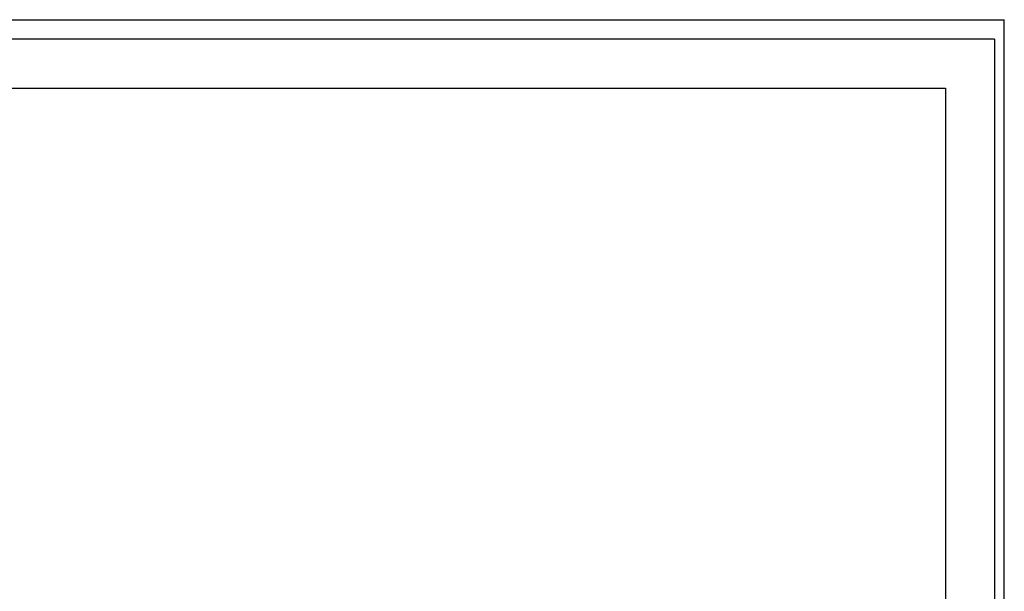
# Model space of a CAD drawing. Header units: millimetres. Extents: x 0 to 10500, y 0 to 14850.
# Tile 27 of 27: x 5467 to 10500, y 11929 to 14850. Entities that reach past the tile are written whole.
import ezdxf

# ---------------------------------------------------------------- set-up
doc = ezdxf.new("R2010")
doc.units = ezdxf.units.MM
doc.header["$LTSCALE"] = 968
doc.layers.get('0').update_dxf_attribs({"linetype": 'CONTINUOUS'})

msp = doc.modelspace()

# ---------------------------------------------------------------- linework, layer by layer
at = {"color": 7, "linetype": 'Continuous'}
for p in [(0, 14850), (0, 14850), (10500, 0), (10500, 0)]:
    msp.add_line(p, (10500, 14850), dxfattribs=at)
at = {"color": 3, "linetype": 'Continuous'}
for q in [(0, 14750), (10450, 0)]:
    msp.add_line((10450, 14750), q, dxfattribs=at)
at = {"color": 5, "linetype": 'Continuous'}
for p, q in [((1000, 14500), (10200, 14500)), ((10200, 14500), (10200, 250))]:
    msp.add_line(p, q, dxfattribs=at)

doc.saveas('drawing.dxf')
